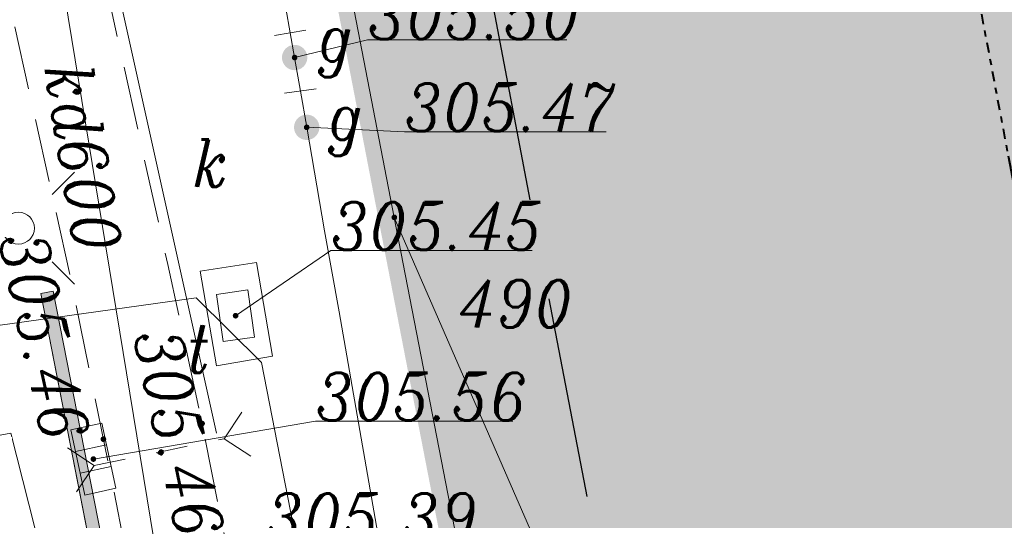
# Model space of a CAD drawing. Header units: metres. Extents: x 779 to 7046, y -512 to 9570.
# Tile 226 of 256: x 2161 to 2176, y 225 to 233. Entities that reach past the tile are written whole.
import ezdxf
from ezdxf import colors
from ezdxf.entities.mleader import LeaderData, LeaderLine
from ezdxf.math import Vec2, Vec3

# ---------------------------------------------------------------- set-up
doc = ezdxf.new("R2010")
doc.units = ezdxf.units.M
for name, pattern in [('CENTER2', [1.125, 0.75, -0.125, 0.125, -0.125]), ('CIĄGłA', [0]), ('DASHEDX2', [38.1, 25.4, -12.7]), ('DGN Style 4', [0.3202, 0.16, -0.08, 0.0002, -0.08]), ('HIDDEN2', [4.7625, 3.175, -1.5875]), ('ib05_500', [1, 0.5, -0.5]), ('mz1.0_0.5', [1.5, 1, -0.5])]:
    doc.linetypes.add(name, pattern=pattern)
for name, color, linetype, lineweight in [('203-punkt graniczny', 7, 'Continuous', 0), ('203-punkt graniczny-Atr103', 7, 'Continuous', 0), ('219-działka ewidencyjna', 7, 'Continuous', 0), ('AGP1_granica_opracow', 7, 'Continuous', 15), ('AGP1_HATCH', 7, 'Continuous', 5), ('AGP1_OPISY', 7, 'Continuous', 13), ('chodnik (powierzchnia)', 7, 'Continuous', 0), ('ekran akustyczny (linia)', 7, 'Continuous', 0), ('kanał technologiczny (linia)', 7, 'Continuous', 0), ('komora podziemna - przewód telekomunikacyjny (powierzchnia)-ST', 7, 'Continuous', 0), ('kratka ściekowa (punkt)-SK', 7, 'Continuous', 0), ('latarnia (punkt)', 7, 'Continuous', 0), ('MPZP', 7, 'Continuous', 0), ('odwodnienie liniowe (linia)-SK', 7, 'Continuous', 0), ('odwodnienie liniowe (linia)-SK-Atr17', 7, 'Continuous', 0), ('przepust (linia)', 7, 'Continuous', 0), ('przepust (linia) - symbol', 7, 'Continuous', 0), ('przewód elektroenergetyczny (linia)-SEPOD', 7, 'Continuous', 0), ('przewód gazowy (linia)-SG', 7, 'Continuous', 0), ('przewód kanalizacyjny (linia)-SK', 7, 'Continuous', 0), ('przewód kanalizacyjny (linia)-SK-Atr1', 7, 'Continuous', 0), ('punkt o określonej wysokości (sieć gazowa)-SG', 7, 'Continuous', 0), ('punkt o określonej wysokości (sieć gazowa)-SG-Atr2', 7, 'Continuous', 0), ('punkt o określonej wysokości (sieć kanalizacyjna)-SK', 7, 'Continuous', 0), ('punkt o określonej wysokości (sieć kanalizacyjna)-SK-Atr2', 7, 'Continuous', 0), ('punkt o określonej wysokości (sieć telekomunikacyjna)-ST', 7, 'Continuous', 0), ('punkt o określonej wysokości (sieć telekomunikacyjna)-ST-Atr2', 7, 'Continuous', 0), ('punkt zmiany cech lub źródła danych o położeniu przewodu (sieć gazowa)-SG', 7, 'Continuous', 0), ('RTPW02', 7, 'Continuous', 0), ('właz prostokątny - siec telekomunikacyjna (punkt)-STPOD', 7, 'Continuous', 0), ('właz prostokątny - siec telekomunikacyjna (punkt)-STPOD-Atr17', 7, 'Continuous', 0), ('zasuwa - siec gazowa (punkt)-SG', 7, 'Continuous', 0), ('zasuwa - siec gazowa (punkt)-SG-Atr17', 7, 'Continuous', 0)]:
    doc.layers.add(name, color=color, linetype=linetype, lineweight=lineweight)
doc.styles.add('ARIAL', font='arial.ttf')
doc.styles.get("Standard").update_dxf_attribs({"font": 'arial.ttf'})
doc.styles.add('Style-ITALIC_1250', font='ITALIC_1250.shx')

# ---------------------------------------------------------------- blocks, each defined once
blk = doc.blocks.new('203')
at = {"linetype": 'Continuous', "lineweight": -2, "ltscale": 10}
h = blk.add_hatch(color=0, dxfattribs=at)
edge = h.paths.add_edge_path()
edge.add_arc((0, 0), 0.45, 0, 360)
blk = doc.blocks.new('US05')
at = {"color": 0, "linetype": 'Continuous', "lineweight": 13, "ltscale": 10}
for p, q in [((-5.25, -2.5), (-5.25, 2.5)), ((-5.25, 2.5), (-1.75, 2.5)), ((-1.75, -2.5), (-1.75, 2.5)), ((-1.75, 2.5), (1.75, 2.5)), ((1.75, -2.5), (1.75, 2.5)), ((1.75, 2.5), (5.25, 2.5)), ((5.25, -2.5), (5.25, 2.5)), ((-5.25, -2.5), (-1.75, -2.5)), ((-1.75, -2.5), (1.75, -2.5)), ((1.75, -2.5), (5.25, -2.5))]:
    blk.add_line(p, q, dxfattribs=at)
blk = doc.blocks.new('PW01_1')
at = {"linetype": 'Continuous', "lineweight": 13, "ltscale": 10}
h = blk.add_hatch(color=0, dxfattribs=at)
edge = h.paths.add_edge_path()
edge.add_arc((0, 0), 0.45, 0, 360)
blk = doc.blocks.new('IB05')
at = {"color": 0, "linetype": 'Continuous', "lineweight": -2, "ltscale": 10}
for q in [(3.54, 3.54), (3.54, -3.54)]:
    blk.add_line((0, 0), q, dxfattribs=at)
blk = doc.blocks.new('US22B')
at = {"color": 0, "linetype": 'Continuous', "lineweight": -2, "ltscale": 10, "flags": 128}
blk.add_lwpolyline([(-3.75, -2.5), (3.75, -2.5), (3.75, 2.5), (-3.75, 2.5), (-3.75, -2.5)], close=True, dxfattribs=at)
blk = doc.blocks.new('PW01')
at = {"linetype": 'Continuous', "lineweight": 13, "ltscale": 10}
h = blk.add_hatch(color=0, dxfattribs=at)
edge = h.paths.add_edge_path()
edge.add_arc((0, 0), 0.45, 0, 360)
blk = doc.blocks.new('XX_01')
at = {"color": 0, "linetype": 'Continuous', "lineweight": -2, "ltscale": 10}
blk.add_line((0, -2.5), (0, 2.5), dxfattribs=at)
blk = doc.blocks.new('US25_1')
at = {"linetype": 'Continuous', "lineweight": 0, "ltscale": 10}
h = blk.add_hatch(color=0, dxfattribs=at)
edge = h.paths.add_edge_path()
edge.add_arc((0, 0), 2, 0, 360)
blk = doc.blocks.new('SM01')
at = {"color": 0, "linetype": 'Continuous', "lineweight": 13, "ltscale": 10}
for p, q in [((-5.3, 5.31), (-8.83, 8.84)), ((5.31, 5.31), (8.84, 8.84)), ((-5.3, -5.3), (-8.83, -8.83)), ((5.31, -5.3), (8.84, -8.83))]:
    blk.add_line(p, q, dxfattribs=at)
blk.add_circle((0, 0), 2.5, dxfattribs=at)
blk = doc.blocks.new('RTPW02')
at = {"layer": 'RTPW02', "linetype": 'Continuous', "lineweight": 13}
h = blk.add_hatch(color=7, dxfattribs=at)
edge = h.paths.add_edge_path()
edge.add_arc((0, 0), 0.045, 0, 360)
blk = doc.blocks.new('PZT MDCP podkład')
at = {"layer": '219-działka ewidencyjna', "color": 252, "linetype": 'Continuous', "lineweight": 13, "true_color": 0x939598, "flags": 128}
for points in [[(2100.586, 103.266), (2096.666, 123.556)], [(2100.586, 103.266), (2103.976, 85.786)], [(2100.586, 103.266), (2112.326, 76.306)]]:
    blk.add_lwpolyline(points, dxfattribs=at)
at = {"layer": 'chodnik (powierzchnia)', "color": 252, "linetype": 'mz1.0_0.5', "lineweight": 13, "true_color": 0x939598, "flags": 128}
blk.add_lwpolyline([(2094.286, 107.736), (2095.496, 102.266), (2096.136, 99.116), (2097.046, 94.516), (2101.066, 73.846), (2102.576, 66.006), (2104.166, 58.036), (2105.666, 50.426), (2108.206, 38.126), (2109.856, 30.556), (2110.966, 25.356), (2112.896, 16.946), (2113.376, 16.626), (2113.866, 16.346), (2114.386, 16.096), (2114.916, 15.896), (2115.466, 15.726), (2116.016, 15.596), (2116.586, 15.506), (2117.156, 15.466), (2117.726, 15.456), (2118.296, 15.496), (2118.866, 15.576), (2119.426, 15.696), (2119.966, 15.856), (2120.506, 16.056), (2119.896, 17.836), (2118.716, 17.426), (2117.186, 17.296), (2115.196, 17.896), (2114.046, 18.856), (2112.546, 25.696), (2111.356, 31.136), (2109.736, 38.596), (2107.226, 50.456), (2105.686, 58.476), (2104.126, 66.306), (2102.566, 74.356), (2098.636, 94.616), (2097.546, 100.076), (2097.016, 102.526), (2095.816, 107.956), (2094.286, 107.736)], close=True, dxfattribs=at)
at = {"layer": 'ekran akustyczny (linia)', "color": 252, "linetype": 'Continuous', "lineweight": 13, "true_color": 0x939598, "flags": 128}
blk.add_lwpolyline([(2108.938, 32.611), (2105.527, 48.134), (2103.716, 57.467), (2101.986, 66.327), (2099.856, 77.327), (2097.976, 86.916), (2096.096, 96.547), (2095.016, 102.066)], dxfattribs=at)
at = {"layer": 'kanał technologiczny (linia)', "color": 252, "linetype": 'Continuous', "lineweight": 13, "true_color": 0x939598, "flags": 128}
blk.add_lwpolyline([(2076.829, 99.116), (2097.466, 101.996), (2098.496, 100.976), (2099.736, 94.596), (2102.876, 80.006), (2107.146, 57.576), (2110.276, 41.516), (2112.466, 30.966), (2113.936, 24.136), (2116.446, 18.576), (2123.106, -1.554), (2123.726, -2.874), (2127.703, -15.767)], dxfattribs=at)
at = {"layer": 'komora podziemna - przewód telekomunikacyjny (powierzchnia)-ST', "color": 252, "linetype": 'Continuous', "lineweight": 13, "true_color": 0x939598, "flags": 128}
blk.add_lwpolyline([(2097.526, 102.416), (2098.416, 102.556), (2098.666, 101.076), (2097.786, 100.926), (2097.526, 102.416)], close=True, dxfattribs=at)
at = {"layer": 'MPZP', "color": 252, "linetype": 'DGN Style 4', "lineweight": 40, "true_color": 0x939598, "flags": 128}
blk.add_lwpolyline([(2134.413, -13.933), (2127.576, 9.996), (2122.802, 37.892), (2105.951, 127.031)], dxfattribs=at)
at = {"layer": 'odwodnienie liniowe (linia)-SK', "color": 252, "linetype": 'Continuous', "lineweight": 13, "true_color": 0x939598}
blk.add_line((2097.786, 99.866), (2095.986, 107.976), dxfattribs=at)
at = {"layer": 'przepust (linia)', "color": 252, "linetype": 'ib05_500', "lineweight": 13, "true_color": 0x939598, "flags": 128}
blk.add_lwpolyline([(2095.856, 99.356), (2097.906, 99.776)], dxfattribs=at)
at = {"layer": 'przewód elektroenergetyczny (linia)-SEPOD', "color": 252, "linetype": 'Continuous', "lineweight": 13, "true_color": 0x939598, "flags": 128}
blk.add_lwpolyline([(2104.156, 52.386), (2101.886, 65.206), (2101.486, 67.446), (2099.316, 70.346), (2098.136, 81.686), (2097.786, 83.406), (2096.506, 90.086), (2096.166, 91.886), (2095.676, 95.236), (2095.396, 96.506), (2094.546, 99.866), (2077.358, 96.668)], dxfattribs=at)
at = {"layer": 'przewód gazowy (linia)-SG', "color": 252, "linetype": 'Continuous', "lineweight": 13, "true_color": 0x939598, "flags": 128}
for points in [[(2098.816, 106.906), (2098.876, 106.566), (2098.946, 106.176), (2099.016, 105.786), (2099.106, 105.256)], [(2101.076, 93.966), (2099.716, 101.776), (2099.486, 103.056), (2099.206, 104.686), (2099.106, 105.256)]]:
    blk.add_lwpolyline(points, dxfattribs=at)
at = {"layer": 'przewód kanalizacyjny (linia)-SK', "color": 252, "linetype": 'Continuous', "lineweight": 13, "true_color": 0x939598, "flags": 128}
blk.add_lwpolyline([(2096.906, 97.516), (2095.016, 109.056), (2093.166, 116.456)], dxfattribs=at)
at = {"layer": 'punkt o określonej wysokości (sieć gazowa)-SG-Atr2', "color": 252, "lineweight": 13, "true_color": 0x939598, "flags": 128}
for points in [[(2099.016, 105.786), (2100.166, 106.066), (2103.301, 106.066)], [(2099.206, 104.686), (2100.746, 104.616), (2103.924, 104.616)]]:
    blk.add_lwpolyline(points, dxfattribs=at)
at = {"layer": 'punkt o określonej wysokości (sieć kanalizacyjna)-SK-Atr2', "color": 252, "lineweight": 13, "true_color": 0x939598, "flags": 128}
blk.add_lwpolyline([(2095.846, 99.456), (2099.346, 100.056), (2102.455, 100.056)], dxfattribs=at)
at = {"layer": 'punkt o określonej wysokości (sieć telekomunikacyjna)-ST-Atr2', "color": 252, "lineweight": 13, "true_color": 0x939598, "flags": 128}
blk.add_lwpolyline([(2098.086, 101.716), (2099.586, 102.746), (2102.759, 102.746)], dxfattribs=at)
at = {"layer": '203-punkt graniczny', "color": 252, "linetype": 'Continuous', "lineweight": 13, "true_color": 0x939598, "xscale": 0.1, "yscale": 0.1, "zscale": 0.1}
blk.add_blockref('203', (2100.586, 103.266), dxfattribs=at)
at = {"layer": 'kratka ściekowa (punkt)-SK', "color": 252, "linetype": 'Continuous', "lineweight": 13, "true_color": 0x939598, "xscale": 0.1000000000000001, "yscale": 0.1000000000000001, "zscale": 0.1000000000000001, "rotation": 282.295}
blk.add_blockref('US05', (2095.846, 99.456), dxfattribs=at)
at = {"layer": 'latarnia (punkt)', "color": 252, "linetype": 'Continuous', "lineweight": 13, "true_color": 0x939598, "xscale": 0.1, "yscale": 0.1, "zscale": 0.1}
blk.add_blockref('SM01', (2094.666, 103.096), dxfattribs=at)
at = {"layer": 'przepust (linia) - symbol', "color": 252, "linetype": 'Continuous', "lineweight": 13, "true_color": 0x939598}
for p, xscale, yscale, zscale, rotation in [((2097.906, 99.776), 0.1, 0.1, 0.1, 11.57799999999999), ((2095.856, 99.356), 0.1000000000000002, 0.1000000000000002, 0.1000000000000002, 191.578)]:
    blk.add_blockref('IB05', p, dxfattribs=dict(at, xscale=xscale, yscale=yscale, zscale=zscale, rotation=rotation))
at = {"layer": 'punkt o określonej wysokości (sieć gazowa)-SG', "color": 252, "linetype": 'Continuous', "lineweight": 13, "true_color": 0x939598, "xscale": 0.1, "yscale": 0.1, "zscale": 0.1}
for p in [(2099.016, 105.786), (2099.206, 104.686)]:
    blk.add_blockref('PW01_1', p, dxfattribs=at)
at = {"layer": 'punkt o określonej wysokości (sieć kanalizacyjna)-SK', "color": 252, "linetype": 'Continuous', "lineweight": 13, "true_color": 0x939598, "xscale": 0.1, "yscale": 0.1, "zscale": 0.1}
blk.add_blockref('PW01_1', (2095.846, 99.456), dxfattribs=at)
at = {"layer": 'punkt o określonej wysokości (sieć telekomunikacyjna)-ST', "color": 252, "linetype": 'Continuous', "lineweight": 13, "true_color": 0x939598, "xscale": 0.1, "yscale": 0.1, "zscale": 0.1}
blk.add_blockref('PW01', (2098.086, 101.716), dxfattribs=at)
at = {"layer": 'punkt zmiany cech lub źródła danych o położeniu przewodu (sieć gazowa)-SG', "color": 252, "linetype": 'Continuous', "lineweight": 13, "true_color": 0x939598}
for p, xscale, yscale, zscale, rotation in [((2098.946, 106.176), 0.1000000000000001, 0.1000000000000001, 0.1000000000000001, 279.462), ((2099.106, 105.256), 0.09999999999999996, 0.09999999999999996, 0.09999999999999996, 277.9069999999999)]:
    blk.add_blockref('XX_01', p, dxfattribs=dict(at, xscale=xscale, yscale=yscale, zscale=zscale, rotation=rotation))
at = {"layer": 'RTPW02', "color": 252, "linetype": 'Continuous', "lineweight": 13, "true_color": 0x939598}
for p in [(2097.558, 100.017), (2096.004, 99.77)]:
    blk.add_blockref('RTPW02', p, dxfattribs=at)
at = {"layer": 'właz prostokątny - siec telekomunikacyjna (punkt)-STPOD', "color": 252, "linetype": 'Continuous', "lineweight": 13, "true_color": 0x939598, "xscale": 0.1, "yscale": 0.1, "zscale": 0.1, "rotation": 98.01699999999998}
blk.add_blockref('US22B', (2098.086, 101.716), dxfattribs=at)
at = {"layer": 'zasuwa - siec gazowa (punkt)-SG', "color": 252, "linetype": 'Continuous', "lineweight": 13, "true_color": 0x939598, "xscale": 0.1, "yscale": 0.1, "zscale": 0.1}
for p in [(2099.016, 105.786), (2099.206, 104.686)]:
    blk.add_blockref('US25_1', p, dxfattribs=at)
at = {"layer": '203-punkt graniczny-Atr103', "color": 252, "lineweight": 13, "true_color": 0x939598, "insert": (2101.583, 101.528), "char_height": 0.75, "attachment_point": 7, "line_spacing_factor": 0.6}
blk.add_mtext('\\FITALIC_1250;\\H1x;\\W0.9;490', dxfattribs=at)
at = {"layer": 'odwodnienie liniowe (linia)-SK-Atr17', "color": 252, "lineweight": 13, "true_color": 0x939598, "insert": (2097.406, 103.746), "char_height": 0.75, "attachment_point": 7, "line_spacing_factor": 0.6}
blk.add_mtext('\\FITALIC_1250;\\H1x;\\W0.9;k', dxfattribs=at)
at = {"layer": 'przewód kanalizacyjny (linia)-SK-Atr1', "color": 252, "lineweight": 13, "true_color": 0x939598, "insert": (2095.443, 105.696), "char_height": 0.75, "attachment_point": 4, "rotation": 279.301, "line_spacing_factor": 0.6}
blk.add_mtext('\\FITALIC_1250;\\H1x;\\W0.9;kd600', dxfattribs=at)
at = {"layer": 'punkt o określonej wysokości (sieć gazowa)-SG-Atr2', "color": 252, "lineweight": 13, "true_color": 0x939598, "char_height": 0.75, "attachment_point": 7, "line_spacing_factor": 0.6}
for s, insert in [('\\FITALIC_1250;\\H1x;\\W0.9;305.50', (2100.166, 106.074)), ('\\FITALIC_1250;\\H1x;\\W0.9;305.47', (2100.746, 104.624))]:
    blk.add_mtext(s, dxfattribs=dict(at, insert=insert))
at = {"layer": 'punkt o określonej wysokości (sieć kanalizacyjna)-SK-Atr2', "color": 252, "lineweight": 13, "true_color": 0x939598, "char_height": 0.75, "attachment_point": 7, "line_spacing_factor": 0.6}
for s, insert in [('\\FITALIC_1250;\\H1x;\\W0.9;305.56', (2099.346, 100.064)), ('\\FITALIC_1250;\\H1x;\\W0.9;305.39', (2098.556, 98.164))]:
    blk.add_mtext(s, dxfattribs=dict(at, insert=insert))
at = {"layer": 'punkt o określonej wysokości (sieć telekomunikacyjna)-ST-Atr2', "color": 252, "lineweight": 13, "true_color": 0x939598, "insert": (2099.586, 102.754), "char_height": 0.75, "attachment_point": 7, "line_spacing_factor": 0.6}
blk.add_mtext('\\FITALIC_1250;\\H1x;\\W0.9;305.45', dxfattribs=at)
at = {"layer": 'RTPW02', "color": 252, "linetype": 'Continuous', "lineweight": 13, "true_color": 0x939598, "style": 'Style-ITALIC_1250', "width": 0.9}
for p in [(2094.353, 102.944), (2096.472, 101.42)]:
    blk.add_text('305.46', height=0.75, rotation=282.233, dxfattribs=at).set_placement(p)
at = {"layer": 'właz prostokątny - siec telekomunikacyjna (punkt)-STPOD-Atr17', "color": 252, "lineweight": 13, "true_color": 0x939598, "insert": (2097.296, 100.816), "char_height": 0.75, "attachment_point": 7, "line_spacing_factor": 0.6}
blk.add_mtext('\\FITALIC_1250;\\H1x;\\W0.9;t', dxfattribs=at)
at = {"layer": 'zasuwa - siec gazowa (punkt)-SG-Atr17', "color": 252, "lineweight": 13, "true_color": 0x939598, "char_height": 0.75, "attachment_point": 7, "line_spacing_factor": 0.6}
for insert in [(2099.376, 105.476), (2099.536, 104.236)]:
    blk.add_mtext('\\FITALIC_1250;\\H1x;\\W0.9;g', dxfattribs=dict(at, insert=insert))

msp = doc.modelspace()

# ---------------------------------------------------------------- hatches: boundary and pattern name
at = {"layer": 'AGP1_HATCH', "lineweight": 15, "transparency": 33554625}
h = msp.add_hatch(dxfattribs=at)
h.set_pattern_fill('GRASS', color=64, scale=0.02, angle=24.6109)
h.set_pattern_definition([(114.610929, (462.9081, 0), (-0.47617302, 0.17698378), [0.09525, -0.62317049]), (69.61093, (462.9081, 0), (-0.47617302, 0.17698378), [0.09525, -0.41275]), (159.61093, (462.9081, 0), (-0.17698378, -0.47617302), [0.09525, -0.41275])])
edge = h.paths.add_edge_path()
edge.add_line((2201.155, 263.588), (2187.755, 258.884))
edge.add_line((2187.755, 258.884), (2189.333, 250.413))
edge.add_line((2189.333, 250.413), (2200.149, 252.427))
edge.add_line((2200.149, 252.427), (2200.649, 252.52))
edge.add_arc((2201.59, 247.457), 5.15, 21.5178, 100.535, ccw=False)
edge.add_line((2206.381, 249.346), (2206.676, 248.599))
edge.add_line((2206.676, 248.599), (2210.151, 239.785))
edge.add_line((2210.151, 239.785), (2213.734, 230.696))
edge.add_line((2213.734, 230.696), (2217.79, 220.411))
edge.add_line((2217.79, 220.411), (2215.443, 228.679))
edge.add_line((2215.443, 228.679), (2207.465, 248.918))
edge.add_line((2207.465, 248.918), (2201.155, 263.588))
h.paths.add_polyline_path([(2193.681, 159.168), (2194.272, 155.86), (2190.669, 155.216), (2190.078, 158.524)], flags=16)
h.paths.add_polyline_path([(2174.949, 242.444), (2174.18, 246.573), (2176.736, 247.049), (2177.505, 242.92)], flags=16)
h.paths.add_polyline_path([(2213.207, 155.262), (2212.586, 156.801), (2213.476, 157.161), (2214.097, 155.621)], flags=16)
h.paths.add_polyline_path([(2224.99, 196.349), (2224.672, 197.978), (2225.614, 198.162), (2225.932, 196.533)], flags=16)
edge = h.paths.add_edge_path()
edge.add_line((2222.136, 154.634), (2223.664, 154.456))
edge.add_line((2223.664, 154.456), (2227.521, 153.359))
edge.add_line((2227.521, 153.359), (2233.308, 151.191))
edge.add_line((2233.308, 151.191), (2237.862, 147.79))
edge.add_line((2237.862, 147.79), (2239.041, 146.988))
edge.add_line((2239.041, 146.988), (2233.605, 169.638))
edge.add_line((2233.605, 169.638), (2228.175, 191.748))
edge.add_line((2228.175, 191.748), (2222.495, 209.518))
edge.add_line((2222.495, 209.518), (2217.355, 223.828))
edge.add_line((2217.355, 223.828), (2215.443, 228.679))
edge.add_line((2215.443, 228.679), (2217.79, 220.411))
edge.add_line((2217.79, 220.411), (2221.381, 210.369))
edge.add_line((2221.381, 210.369), (2223.235, 204.292))
edge.add_line((2223.235, 204.292), (2230.776, 165.68))
edge.add_line((2230.776, 165.68), (2220.625, 163.698))
edge.add_line((2220.625, 163.698), (2220.928, 162.147))
edge.add_line((2220.928, 162.147), (2218.298, 161.633))
edge.add_line((2218.298, 161.633), (2217.995, 163.183))
edge.add_line((2217.995, 163.183), (2213.824, 162.368))
edge.add_arc((2214.562, 158.59), 3.85, 101.056, 197.8899)
edge.add_line((2210.898, 157.407), (2211.273, 156.245))
edge.add_arc((2213.414, 156.851), 2.225, 195.8025, 221.5125)
edge.add_arc((2213.798, 156.777), 2.483, 214.3489, 282.1039)
edge.add_line((2214.319, 154.35), (2219.145, 156.298))
edge.add_line((2219.145, 156.298), (2222.136, 154.634))
edge = h.paths.add_edge_path()
edge.add_line((2182.307, 222.606), (2181.363, 222.43))
edge.add_line((2181.363, 222.43), (2181.059, 224.062))
edge.add_line((2181.059, 224.062), (2182.003, 224.238))
edge.add_line((2182.003, 224.238), (2178.489, 243.103))
edge.add_line((2178.489, 243.103), (2177.505, 242.92))
edge.add_line((2177.505, 242.92), (2176.736, 247.049))
edge.add_line((2176.736, 247.049), (2177.719, 247.232))
edge.add_line((2177.719, 247.232), (2177.536, 248.215))
edge.add_line((2177.536, 248.215), (2178.519, 248.398))
edge.add_line((2178.519, 248.398), (2189.329, 250.412))
edge.add_line((2189.329, 250.412), (2187.755, 258.884))
edge.add_line((2187.755, 258.884), (2168.625, 252.168))
edge.add_line((2168.625, 252.168), (2167.595, 251.808))
edge.add_line((2167.595, 251.808), (2162.625, 250.058))
edge.add_line((2162.625, 250.058), (2166.545, 229.768))
edge.add_line((2166.545, 229.768), (2169.935, 212.288))
edge.add_line((2169.935, 212.288), (2178.195, 169.718))
edge.add_line((2178.195, 169.718), (2182.565, 169.808))
edge.add_line((2182.565, 169.808), (2182.575, 166.618))
edge.add_line((2182.575, 166.618), (2179.045, 166.538))
edge.add_line((2179.045, 166.538), (2179.735, 164.398))
edge.add_line((2179.735, 164.398), (2185.555, 147.408))
edge.add_line((2185.555, 147.408), (2190.115, 144.698))
edge.add_line((2190.115, 144.698), (2195.595, 146.798))
edge.add_line((2195.595, 146.798), (2198.507, 147.966))
edge.add_arc((2192.413, 155.942), 10.037, 307.382, 339.7888)
edge.add_arc((2172.677, 161.116), 30.409, 343.4897, 347.8328)
edge.add_arc((2184.654, 158.295), 18.108, 348.5707, 353.3645)
edge.add_arc((2197.523, 156.519), 5.127, 356.4696, 372.8519)
edge.add_line((2202.522, 157.659), (2201.35, 163.382))
edge.add_line((2201.35, 163.382), (2197.98, 176.763))
edge.add_arc((2195.216, 176.067), 2.85, 14.1339, 55.5514)
edge.add_line((2196.828, 178.417), (2193.551, 180.665))
edge.add_arc((2195.333, 183.263), 3.15, 190.5514, 235.5514, ccw=False)
edge.add_line((2192.236, 182.686), (2191.95, 184.222))
edge.add_line((2191.95, 184.222), (2189.099, 183.691))
edge.add_line((2189.099, 183.691), (2188.039, 189.393))
edge.add_line((2188.039, 189.393), (2190.888, 189.924))
edge.add_line((2190.888, 189.924), (2190.534, 191.826))
edge.add_arc((2193.631, 192.403), 3.15, 154.457, 190.5468, ccw=False)
edge.add_line((2190.789, 193.761), (2192.599, 197.548))
edge.add_arc((2191.651, 198.001), 1.05, 334.457, 381.532)
edge.add_line((2192.628, 198.386), (2185.882, 197.13))
edge.add_line((2185.882, 197.13), (2183.725, 208.711))
edge.add_line((2183.725, 208.711), (2184.856, 208.921))
edge.add_line((2184.856, 208.921), (2182.307, 222.606))
at = {"layer": 'AGP1_HATCH', "true_color": 0xf8991e, "transparency": 33554579}
h = msp.add_hatch(color=30, dxfattribs=at)
h.dxf.hatch_style = 1
h.paths.add_polyline_path([(2160.975, 228.568), (2162.055, 223.048), (2163.935, 213.418), (2165.815, 203.828), (2167.945, 192.828), (2169.675, 183.968), (2171.485, 174.636), (2174.896, 159.113), (2175.091, 159.155), (2171.681, 174.676), (2169.871, 184.007), (2168.141, 192.867), (2166.011, 203.867), (2164.131, 213.457), (2162.251, 223.087), (2161.171, 228.607)])

# ---------------------------------------------------------------- linework, layer by layer
at = {"color": 3, "linetype": 'HIDDEN2', "lineweight": 30}
msp.add_lwpolyline([(2164.038, 254.123), (2168.084, 233.164), (2169.744, 224.494), (2173.465, 205.387), (2177.539, 184.617)], dxfattribs=at)
at = {"color": 18, "linetype": 'CIĄGłA', "lineweight": 5, "true_color": 0x000000}
msp.add_lwpolyline([(2160.975, 228.568), (2162.055, 223.048), (2163.935, 213.418), (2165.815, 203.828), (2167.945, 192.828), (2169.675, 183.968), (2171.485, 174.636), (2174.896, 159.113), (2175.091, 159.155), (2171.681, 174.676), (2169.871, 184.007), (2168.141, 192.867), (2166.011, 203.867), (2164.131, 213.457), (2162.251, 223.087), (2161.171, 228.607)], close=True, dxfattribs=at)
at = {"color": 5, "linetype": 'DASHEDX2', "lineweight": 13, "ltscale": 0.1}
msp.add_circle((2180.533, 219.695), 70, dxfattribs=at)
at = {"layer": 'AGP1_granica_opracow', "color": 5, "linetype": 'CENTER2', "lineweight": 9, "ltscale": 5, "const_width": 0.5}
msp.add_lwpolyline([(2207.465, 248.918), (2201.155, 263.588), (2168.625, 252.168), (2167.595, 251.808), (2162.625, 250.058), (2166.545, 229.768), (2169.935, 212.288), (2178.195, 169.718)], dxfattribs=at)
at = {"layer": 'MPZP', "color": 202, "linetype": 'DGN Style 4', "lineweight": 40, "ltscale": 50, "true_color": 0x8a2be2, "flags": 128}
msp.add_lwpolyline([(2200.372, 112.569), (2193.535, 136.498), (2193.105, 139.012), (2192.746, 141.11), (2192.059, 145.119), (2190.677, 153.194), (2189.38, 160.777), (2188.761, 164.393), (2187.435, 171.408), (2186.914, 174.16), (2185.885, 179.605), (2185.166, 183.409), (2184.596, 186.421), (2183.438, 192.55), (2182.811, 195.867), (2181.653, 201.992), (2180.562, 207.762), (2179.674, 212.458), (2178.869, 216.72), (2178.09, 220.841), (2177.235, 225.363), (2175.348, 235.346), (2173.578, 244.708), (2171.611, 255.222), (2170.809, 259.749), (2167.877, 276.315)], dxfattribs=at)

# ---------------------------------------------------------------- block references
at = {"color": 18, "linetype": 'CIĄGłA', "lineweight": 5, "true_color": 0x000000}
msp.add_blockref('PZT MDCP podkład', (65.959, 126.502), dxfattribs=at)

# ---------------------------------------------------------------- leaders
at = {"layer": 'AGP1_OPISY'}
ml = msp.add_multileader_mtext('Standard', dxfattribs=at)
ml.set_content('ZNAK PODŚWIETLANY\\P"WODA-POWIETRZE-ODKURZACZ"', color=256, style='ARIAL')
ml.set_leader_properties()
ml.build(insert=Vec2(0, 0))
ml.multileader.update_dxf_attribs({"arrow_head_size": 1})
ctx = ml.context
ctx.base_point, ctx.char_height, ctx.arrow_head_size, ctx.landing_gap_size, ctx.plane_origin = Vec3(2142.304, 224.828), 0.8, 1, 0.08, Vec3(2191.742, 202.112)
ctx.text_align_type = 1
notes = []
notes.append((ctx, [(1, (1, 1, 0), (2161.272, 224.828), (-1, 0), 0.3, [(0, [(2181.598, 223.313)], 0, [])])]))
ctx.mtext.insert, ctx.mtext.width, ctx.mtext.defined_height, ctx.mtext.alignment, ctx.mtext.flow_direction = Vec3(2151.638, 225.235), 22.31044, 9.297, 2, 5
for ctx, leaders in notes:
    for number, flags, end, landing, length, lines in leaders:
        leader = LeaderData()
        leader.index, (leader.has_last_leader_line, leader.has_dogleg_vector, leader.attachment_direction) = number, flags
        leader.last_leader_point, leader.dogleg_vector, leader.dogleg_length = Vec3(end), Vec3(landing), length
        for number, points, colour, breaks in lines:
            line = LeaderLine()
            line.index, line.vertices, line.color, line.breaks = number, Vec3.list(points), colors.encode_raw_color(colour), breaks
            leader.lines.append(line)
        ctx.leaders.append(leader)

doc.saveas('drawing.dxf')
